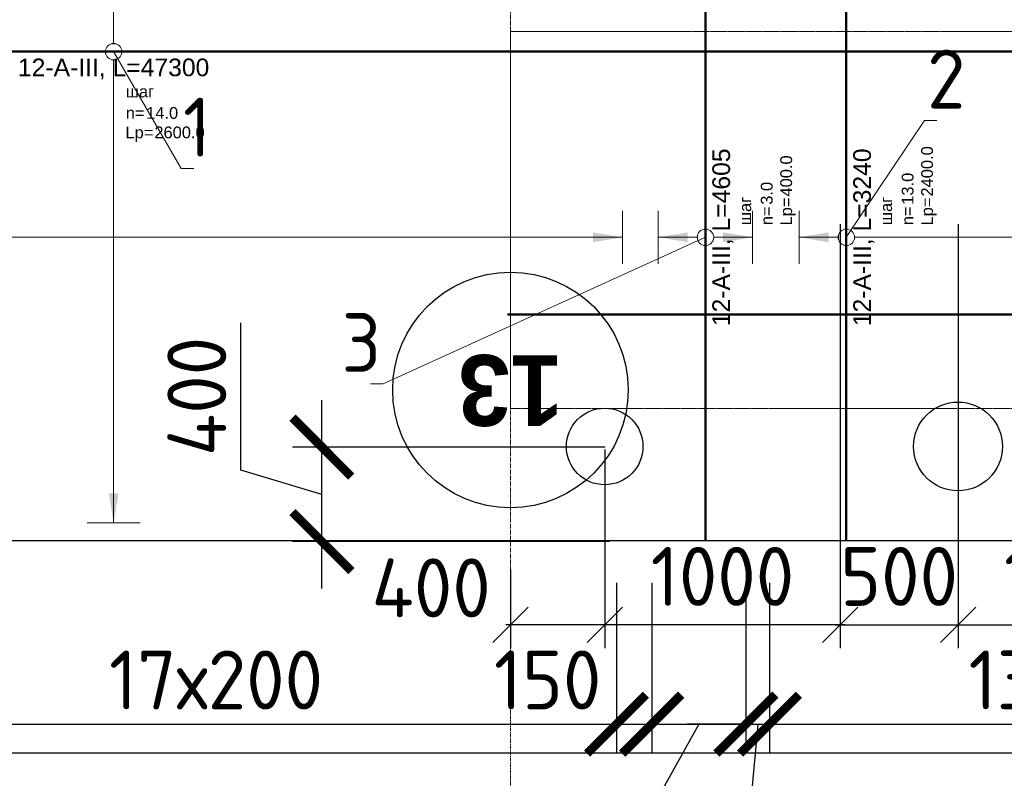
# Model space of a CAD drawing. Header units: millimetres. Extents: x 376598 to 1249954, y -318491 to -22134.
# Tile 226 of 256: x 610661 to 614842, y -32748 to -29528. Entities that reach past the tile are written whole.
import ezdxf
from ezdxf import colors
from ezdxf.entities.mleader import LeaderData, LeaderLine
from ezdxf.enums import TextEntityAlignment as Align
from ezdxf.math import Vec2, Vec3

# ---------------------------------------------------------------- set-up
doc = ezdxf.new("R2010")
doc.units = ezdxf.units.MM
doc.set_wipeout_variables(frame=1)
for name, pattern in [('______5', [1100, 800, -100, 100, -100]), ('ACAD_ISO02W100', [15, 12, -3]), ('осевая', [50.8, 31.75, -6.35, 6.35, -6.35])]:
    doc.linetypes.add(name, pattern=pattern)
for name, color, linetype, lineweight in [('Standard', 7, 'Continuous', 25), ('АрмСтер', 2, 'Continuous', 50), ('ВК_задание стр текст', 1, 'Continuous', 5), ('Оси', 40, '______5', 18), ('подоснова', 151, 'Continuous', 5), ('РАЗМЕРЫ', 1, 'Continuous', 9)]:
    doc.layers.add(name, color=color, linetype=linetype, lineweight=lineweight)
doc.layers.add('АрмСтер_атрибуты', color=2, linetype='Continuous', lineweight=0, plot=False)
doc.layers.add('пунктир', color=4, linetype='ACAD_ISO02W100')
doc.styles.add('Century Gothic', font='GOTHIC.TTF')
doc.styles.add('GOST-2.304_Type-B', font='GOST_Common.ttf')
doc.styles.get("Standard").update_dxf_attribs({"font": 'arial.ttf'})
doc.styles.add('Аннотативный', font='arial.ttf')
doc.dimstyles.new('М100', dxfattribs={"dimtxt": 250, "dimasz": 150, "dimexe": 100, "dimexo": 10, "dimgap": 80, "dimtad": 1, "dimdec": 0, "dimtxsty": 'GOST-2.304_Type-B', "dimblk": 'OBLIQUE', "dimcen": 2.5, "dimdle": 20, "dimclrd": 256, "dimclre": 256, "dimclrt": 256, "dimadec": 0, "dimazin": 0, "dimtfac": 1, "dimtdec": 0, "dimtmove": 0, "dimatfit": 3, "dimfxl": 150, "dimarcsym": 0})
doc.dimstyles.new('СПДС', dxfattribs={"dimscale": 100, "dimtxt": 2.5, "dimasz": 2.5, "dimexe": 1.25, "dimexo": 0, "dimtad": 1, "dimdec": 0, "dimtxsty": 'GOST-2.304_Type-B', "dimblk": 'ARCHTICK', "dimcen": 2.5, "dimdle": 2, "dimadec": 0, "dimazin": 2, "dimtfac": 0.75, "dimtdec": 0, "dimtmove": 1, "dimatfit": 3, "dimfxl": 1, "dimtolj": 1, "dimarcsym": 1})

# ---------------------------------------------------------------- blocks, each defined once
blk = doc.blocks.new('*U772')
at = {"layer": 'РАЗМЕРЫ'}
for p, q in [((112.5, 200), (-112.5, 200)), ((112.5, -200), (-112.5, -200))]:
    blk.add_line(p, q, dxfattribs=at)
at = {"layer": 'РАЗМЕРЫ', "ltscale": 15}
blk.add_line((0, -200), (0, 200), dxfattribs=at)
at = {"layer": 'РАЗМЕРЫ'}
for points in [[(0, 200), (20.9, 74.8), (-20.9, 74.8)], [(0, -200), (20.9, -74.8), (-20.9, -74.8)]]:
    blk.add_solid(points, dxfattribs=at)
at = {"layer": 'АрмСтер_атрибуты', "color": 215, "ltscale": 15, "style": 'Аннотативный'}
for s, p in [('шаг', (51.4, -194.2)), ('n=', (51.4, -285.1)), ('Lр=', (50.2, -367.8))]:
    blk.add_text(s, height=50, dxfattribs=at).set_placement(p)
at = {"layer": 'АрмСтер_атрибуты', "style": 'Аннотативный', "flags": 8}
blk.add_attdef('ПОЗ', (110, 29.6), '', height=75, dxfattribs=at)
at = {"layer": 'АрмСтер_атрибуты', "color": 215, "style": 'Аннотативный'}
for tag, p, flags in [('ШАГ', (190.9, -194.2), 10), ('КОЛ', (138, -285.1), 8), ('ШИРИНА', (172.9, -367.8), 8)]:
    blk.add_attdef(tag, p, '', height=50, dxfattribs=dict(at, flags=flags))
at = {"layer": 'АрмСтер_атрибуты', "flags": 9}
for tag, p in [('МАССА', (-2096, -410.5)), ('ОБОЗНАЧЕНИЕ', (-2096, -524.4))]:
    blk.add_attdef(tag, p, '', height=75, dxfattribs=at)
at = {"linetype": 'Continuous', "lineweight": 0}
blk.add_wipeout([(35, 0), (28.3, 20.6), (10.8, 33.3), (-10.8, 33.3), (-28.3, 20.6), (-35, 0), (-28.3, -20.6), (-10.8, -33.3), (10.8, -33.3), (28.3, -20.6)], dxfattribs=at)
at = {"color": 0, "linetype": 'ByBlock', "lineweight": -2, "ltscale": 100}
blk.add_line((-1290, 0), (3315, 0), dxfattribs=at)
at = {"layer": 'РАЗМЕРЫ'}
blk.add_circle((0, 0), 35, dxfattribs=at)
at = {"layer": 'АрмСтер_атрибуты', "style": 'Аннотативный', "flags": 8}
blk.add_attdef('НАИМЕНОВАНИЕ', text='', height=75, dxfattribs=at).set_placement((0, -29.3), align=Align.TOP_CENTER)
blk = doc.blocks.new('*U104')
at = {"layer": 'РАЗМЕРЫ', "ltscale": 15}
blk.add_line((0, -3200), (0, 200), dxfattribs=at)
at = {"layer": 'РАЗМЕРЫ'}
blk.add_line((112.5, -3200), (-112.5, -3200), dxfattribs=at)
blk.add_solid([(0, -3200), (20.9, -3074.8), (-20.9, -3074.8)], dxfattribs=at)
at = {"layer": 'АрмСтер_атрибуты', "style": 'Аннотативный', "flags": 8}
blk.add_attdef('ПОЗ', (110, 29.6), '', height=75, dxfattribs=at)
blk.add_attdef('НАИМЕНОВАНИЕ', text='', height=75, dxfattribs=at).set_placement((0, -29.3), align=Align.TOP_CENTER)
at = {"layer": 'АрмСтер_атрибуты', "color": 215, "style": 'Аннотативный'}
for tag, p, flags in [('ШАГ', (190.9, -194.2), 10), ('КОЛ', (138, -285.1), 8), ('ШИРИНА', (172.9, -367.8), 8)]:
    blk.add_attdef(tag, p, '', height=50, dxfattribs=dict(at, flags=flags))
at = {"layer": 'АрмСтер_атрибуты', "flags": 9}
for tag, p in [('МАССА', (-2096, -410.5)), ('ОБОЗНАЧЕНИЕ', (-2096, -524.4))]:
    blk.add_attdef(tag, p, '', height=75, dxfattribs=at)
blk = doc.blocks.new('*U105')
at = {"layer": 'РАЗМЕРЫ'}
blk.add_line((112.5, 200), (-112.5, 200), dxfattribs=at)
at = {"layer": 'РАЗМЕРЫ', "ltscale": 15}
blk.add_line((0, -2200), (0, 200), dxfattribs=at)
at = {"layer": 'РАЗМЕРЫ'}
blk.add_solid([(0, 200), (20.9, 74.8), (-20.9, 74.8)], dxfattribs=at)
at = {"layer": 'АрмСтер_атрибуты', "color": 215, "ltscale": 15, "style": 'Аннотативный'}
for s, p in [('шаг', (51.4, -194.2)), ('n=', (51.4, -285.1)), ('Lр=', (50.2, -367.8))]:
    blk.add_text(s, height=50, dxfattribs=at).set_placement(p)
at = {"layer": 'АрмСтер_атрибуты', "style": 'Аннотативный', "flags": 8}
blk.add_attdef('ПОЗ', (110, 29.6), '', height=75, dxfattribs=at)
at = {"layer": 'АрмСтер_атрибуты', "color": 215, "style": 'Аннотативный'}
for tag, p, flags in [('ШАГ', (190.9, -194.2), 10), ('КОЛ', (138, -285.1), 8), ('ШИРИНА', (172.9, -367.8), 8)]:
    blk.add_attdef(tag, p, '', height=50, dxfattribs=dict(at, flags=flags))
at = {"layer": 'АрмСтер_атрибуты', "flags": 9}
for tag, p in [('МАССА', (-2096, -410.5)), ('ОБОЗНАЧЕНИЕ', (-2096, -524.4))]:
    blk.add_attdef(tag, p, '', height=75, dxfattribs=at)
at = {"linetype": 'Continuous', "lineweight": 0}
blk.add_wipeout([(35, 0), (28.3, 20.6), (10.8, 33.3), (-10.8, 33.3), (-28.3, 20.6), (-35, 0), (-28.3, -20.6), (-10.8, -33.3), (10.8, -33.3), (28.3, -20.6)], dxfattribs=at)
at = {"color": 0, "linetype": 'ByBlock', "lineweight": -2, "ltscale": 100}
blk.add_line((-1290, 0), (1950, 0), dxfattribs=at)
at = {"layer": 'РАЗМЕРЫ'}
blk.add_circle((0, 0), 35, dxfattribs=at)
at = {"layer": 'АрмСтер_атрибуты', "style": 'Аннотативный', "flags": 8}
blk.add_attdef('НАИМЕНОВАНИЕ', text='', height=75, dxfattribs=at).set_placement((0, -29.3), align=Align.TOP_CENTER)
blk = doc.blocks.new('*U151')
at = {"layer": 'РАЗМЕРЫ', "ltscale": 15}
blk.add_line((0, -2000), (0, 600), dxfattribs=at)
at = {"layer": 'РАЗМЕРЫ'}
blk.add_line((112.5, -2000), (-112.5, -2000), dxfattribs=at)
blk.add_solid([(0, -2000), (20.9, -1874.8), (-20.9, -1874.8)], dxfattribs=at)
at = {"layer": 'АрмСтер_атрибуты', "color": 215, "ltscale": 15, "style": 'Аннотативный'}
for s, p in [('шаг', (51.4, -194.2)), ('n=', (51.4, -285.1)), ('Lр=', (50.2, -367.8))]:
    blk.add_text(s, height=50, dxfattribs=at).set_placement(p)
at = {"layer": 'АрмСтер_атрибуты', "flags": 9}
for tag, p in [('МАССА', (5724, 4389.5)), ('ОБОЗНАЧЕНИЕ', (5724, 4275.6))]:
    blk.add_attdef(tag, p, '', height=75, dxfattribs=at)
at = {"layer": 'АрмСтер_атрибуты', "style": 'Аннотативный', "flags": 8}
blk.add_attdef('ПОЗ', (110, 29.6), '', height=75, dxfattribs=at)
at = {"layer": 'АрмСтер_атрибуты', "color": 215, "style": 'Аннотативный'}
for tag, p, flags in [('ШАГ', (190.9, -194.2), 10), ('КОЛ', (138, -285.1), 8), ('ШИРИНА', (172.9, -367.8), 8)]:
    blk.add_attdef(tag, p, '', height=50, dxfattribs=dict(at, flags=flags))
at = {"linetype": 'Continuous', "lineweight": 0}
blk.add_wipeout([(35, 0), (28.3, 20.6), (10.8, 33.3), (-10.8, 33.3), (-28.3, 20.6), (-35, 0), (-28.3, -20.6), (-10.8, -33.3), (10.8, -33.3), (28.3, -20.6)], dxfattribs=at)
at = {"color": 0, "linetype": 'ByBlock', "lineweight": -2, "ltscale": 100}
blk.add_line((-4765, 0), (42535, 0), dxfattribs=at)
at = {"layer": 'РАЗМЕРЫ'}
blk.add_circle((0, 0), 35, dxfattribs=at)
at = {"layer": 'АрмСтер_атрибуты', "style": 'Аннотативный', "flags": 8}
blk.add_attdef('НАИМЕНОВАНИЕ', text='', height=75, dxfattribs=at).set_placement((0, -29.3), align=Align.TOP_CENTER)
blk = doc.blocks.new('_None')
blk = doc.blocks.new('*U769')
at = {"color": 0, "linetype": 'ByBlock', "lineweight": -2, "ltscale": 100}
blk.add_line((-7419.2, 0), (6395.8, 0), dxfattribs=at)
at = {"layer": 'АрмСтер_атрибуты', "flags": 9}
for tag, p in [('МАССА', (10369.8, 5389.5)), ('ОБОЗНАЧЕНИЕ', (10369.8, 5275.6))]:
    blk.add_attdef(tag, p, '', height=75, dxfattribs=at)
at = {"layer": 'АрмСтер_атрибуты', "style": 'Аннотативный', "flags": 8}
blk.add_attdef('ПОЗ', (110, 29.6), '', height=75, dxfattribs=at)
blk.add_attdef('НАИМЕНОВАНИЕ', text='', height=75, dxfattribs=at).set_placement((0, -29.3), align=Align.TOP_CENTER)
at = {"layer": 'АрмСтер_атрибуты', "color": 215, "style": 'Аннотативный'}
for tag, p, flags in [('ШАГ', (190.9, -194.2), 10), ('КОЛ', (138, -285.1), 8), ('ШИРИНА', (172.9, -367.8), 8)]:
    blk.add_attdef(tag, p, '', height=50, dxfattribs=dict(at, flags=flags))
blk = doc.blocks.new('_Oblique')
at = {"layer": 'пунктир', "color": 0, "lineweight": -2}
blk.add_line((-0.5, -0.5), (0.5, 0.5), dxfattribs=at)
blk = doc.blocks.new('*D2227')
at = {"layer": 'DEFPOINTS', "color": 0, "lineweight": 0, "ltscale": 100, "transparency": 16777216}
for p in [(614145.2, -30386.2), (614645.2, -30386.2), (614645.2, -32095.9)]:
    blk.add_point(p, dxfattribs=at)
at = {"layer": 'ВК_задание стр текст', "lineweight": -2, "ltscale": 100, "transparency": 16777216}
for p, q in [((614145.2, -30396.2), (614145.2, -32195.9)), ((614645.2, -30396.2), (614645.2, -32195.9)), ((614125.2, -32095.9), (614665.2, -32095.9))]:
    blk.add_line(p, q, dxfattribs=at)
at = {"layer": 'ВК_задание стр текст', "lineweight": -2, "ltscale": 100, "transparency": 16777216, "xscale": 150, "yscale": 150, "zscale": 150, "rotation": 180}
blk.add_blockref('_Oblique', (614145.2, -32095.9), dxfattribs=at)
at = {"layer": 'ВК_задание стр текст', "lineweight": -2, "ltscale": 100, "transparency": 16777216, "xscale": 150, "yscale": 150, "zscale": 150}
blk.add_blockref('_Oblique', (614645.2, -32095.9), dxfattribs=at)
at = {"layer": 'ВК_задание стр текст', "ltscale": 100, "transparency": 16777216, "insert": (614395.2, -31890.9), "char_height": 250, "attachment_point": 5, "style": 'GOST-2.304_Type-B'}
blk.add_mtext('500', dxfattribs=at)
blk = doc.blocks.new('*D2228')
at = {"layer": 'DEFPOINTS', "color": 0, "lineweight": 0, "ltscale": 100, "transparency": 16777216}
for p in [(615645.2, -31339.6), (614645.2, -31371.9), (615645.2, -32095.9)]:
    blk.add_point(p, dxfattribs=at)
at = {"layer": 'ВК_задание стр текст', "lineweight": -2, "ltscale": 100, "transparency": 16777216}
for p, q in [((615645.2, -31349.6), (615645.2, -32195.9)), ((614645.2, -31381.9), (614645.2, -32195.9)), ((614625.2, -32095.9), (615665.2, -32095.9))]:
    blk.add_line(p, q, dxfattribs=at)
at = {"layer": 'ВК_задание стр текст', "lineweight": -2, "ltscale": 100, "transparency": 16777216, "xscale": 150, "yscale": 150, "zscale": 150, "rotation": 180}
blk.add_blockref('_Oblique', (614645.2, -32095.9), dxfattribs=at)
at = {"layer": 'ВК_задание стр текст', "lineweight": -2, "ltscale": 100, "transparency": 16777216, "xscale": 150, "yscale": 150, "zscale": 150}
blk.add_blockref('_Oblique', (615645.2, -32095.9), dxfattribs=at)
at = {"layer": 'ВК_задание стр текст', "ltscale": 100, "transparency": 16777216, "insert": (615145.2, -31890.9), "char_height": 250, "attachment_point": 5, "style": 'GOST-2.304_Type-B'}
blk.add_mtext('1000', dxfattribs=at)
blk = doc.blocks.new('_ArchTick')
at = {"color": 0, "linetype": 'ByBlock', "const_width": 0.15}
blk.add_lwpolyline([(-0.5, -0.5), (0.5, 0.5)], dxfattribs=at)
blk = doc.blocks.new('*D2223')
at = {"layer": 'DEFPOINTS', "color": 0, "lineweight": 0, "transparency": 16777216}
for p in [(611944.6, -31342.5), (613145.2, -31342.5), (613165.2, -31742.9)]:
    blk.add_point(p, dxfattribs=at)
at = {"layer": 'РАЗМЕРЫ', "color": 0, "lineweight": -2, "transparency": 16777216}
for p, q in [((611600.9, -31439.6), (611600.9, -30814.6)), ((611944.6, -31942.9), (611944.6, -31142.5)), ((613145.2, -31342.5), (611819.6, -31342.5)), ((611944.6, -31542.7), (611600.9, -31439.6)), ((613165.2, -31742.9), (611819.6, -31742.9))]:
    blk.add_line(p, q, dxfattribs=at)
at = {"layer": 'РАЗМЕРЫ', "color": 0, "lineweight": -2, "transparency": 16777216, "xscale": 250, "yscale": 250, "zscale": 250}
for p, rotation in [((611944.6, -31342.5), 90), ((611944.6, -31742.9), 270)]:
    blk.add_blockref('_ArchTick', p, dxfattribs=dict(at, rotation=rotation))
at = {"layer": 'РАЗМЕРЫ', "color": 0, "lineweight": 0, "transparency": 16777216, "insert": (611413.4, -31127.1), "char_height": 250, "attachment_point": 5, "rotation": 90, "style": 'GOST-2.304_Type-B'}
blk.add_mtext('\\A1;400', dxfattribs=at)
blk = doc.blocks.new('*D2224')
at = {"layer": 'DEFPOINTS', "color": 0, "lineweight": 0, "transparency": 16777216}
for p in [(614145.2, -30386.2), (613145.2, -31342.5), (613145.2, -32095.9)]:
    blk.add_point(p, dxfattribs=at)
at = {"layer": 'ВК_задание стр текст', "lineweight": -2, "transparency": 16777216}
for p, q in [((614145.2, -30396.2), (614145.2, -32195.9)), ((613145.2, -31352.5), (613145.2, -32195.9)), ((614165.2, -32095.9), (613125.2, -32095.9))]:
    blk.add_line(p, q, dxfattribs=at)
at = {"layer": 'ВК_задание стр текст', "lineweight": -2, "transparency": 16777216, "xscale": 150, "yscale": 150, "zscale": 150, "rotation": 180}
blk.add_blockref('_Oblique', (613145.2, -32095.9), dxfattribs=at)
at = {"layer": 'ВК_задание стр текст', "lineweight": -2, "transparency": 16777216, "xscale": 150, "yscale": 150, "zscale": 150}
blk.add_blockref('_Oblique', (614145.2, -32095.9), dxfattribs=at)
at = {"layer": 'ВК_задание стр текст', "transparency": 16777216, "insert": (613645.2, -31890.9), "char_height": 250, "attachment_point": 5, "style": 'GOST-2.304_Type-B'}
blk.add_mtext('1000', dxfattribs=at)
blk = doc.blocks.new('*D2578')
at = {"layer": 'DEFPOINTS', "color": 0, "lineweight": 0, "transparency": 16777216}
for p in [(613145.2, -31342.5), (612744.8, -31852.2), (612744.8, -32095.9)]:
    blk.add_point(p, dxfattribs=at)
at = {"layer": 'ВК_задание стр текст', "lineweight": -2, "transparency": 16777216}
for p, q in [((613145.2, -31352.5), (613145.2, -32195.9)), ((612744.8, -31862.2), (612744.8, -32195.9)), ((613165.2, -32095.9), (612724.8, -32095.9))]:
    blk.add_line(p, q, dxfattribs=at)
at = {"layer": 'ВК_задание стр текст', "lineweight": -2, "transparency": 16777216, "xscale": 150, "yscale": 150, "zscale": 150, "rotation": 180}
blk.add_blockref('_Oblique', (612744.8, -32095.9), dxfattribs=at)
at = {"layer": 'ВК_задание стр текст', "lineweight": -2, "transparency": 16777216, "xscale": 150, "yscale": 150, "zscale": 150}
blk.add_blockref('_Oblique', (613145.2, -32095.9), dxfattribs=at)
at = {"layer": 'ВК_задание стр текст', "transparency": 16777216, "insert": (612408.6, -31939.6), "char_height": 250, "attachment_point": 5, "style": 'GOST-2.304_Type-B'}
blk.add_mtext('400', dxfattribs=at)
blk = doc.blocks.new('*D2389')
at = {"layer": 'DEFPOINTS', "color": 0, "lineweight": 0, "transparency": 16777216}
for p in [(613344.7, -31918.1), (613744.7, -31918.1), (613744.7, -32517.9)]:
    blk.add_point(p, dxfattribs=at)
at = {"layer": 'РАЗМЕРЫ', "color": 0, "lineweight": -2, "transparency": 16777216}
for p, q in [((613344.7, -31918.1), (613344.7, -32642.9)), ((613744.7, -31918.1), (613744.7, -32642.9)), ((613544.7, -32517.9), (613075.4, -33359.4)), ((613144.7, -32517.9), (613944.7, -32517.9)), ((613075.4, -33359.4), (612125.4, -33359.4))]:
    blk.add_line(p, q, dxfattribs=at)
at = {"layer": 'РАЗМЕРЫ', "color": 0, "lineweight": -2, "transparency": 16777216, "xscale": 250, "yscale": 250, "zscale": 250, "rotation": 180}
blk.add_blockref('_ArchTick', (613344.7, -32517.9), dxfattribs=at)
at = {"layer": 'РАЗМЕРЫ', "color": 0, "lineweight": -2, "transparency": 16777216, "xscale": 250, "yscale": 250, "zscale": 250}
blk.add_blockref('_ArchTick', (613744.7, -32517.9), dxfattribs=at)
at = {"layer": 'РАЗМЕРЫ', "color": 0, "lineweight": 0, "transparency": 16777216, "insert": (612600.4, -33171.9), "char_height": 250, "attachment_point": 5, "style": 'GOST-2.304_Type-B'}
blk.add_mtext('\\A1;2х200', dxfattribs=at)
blk = doc.blocks.new('*D2390')
at = {"layer": 'DEFPOINTS', "color": 0, "lineweight": 0, "transparency": 16777216}
for p in [(613744.7, -31918.1), (613844.7, -31918.1), (613844.7, -32517.9)]:
    blk.add_point(p, dxfattribs=at)
at = {"layer": 'РАЗМЕРЫ', "color": 0, "lineweight": -2, "transparency": 16777216}
for p, q in [((613744.7, -31918.1), (613744.7, -32642.9)), ((613844.7, -31918.1), (613844.7, -32642.9)), ((613744.7, -32517.9), (613494.7, -32517.9)), ((613794.7, -32517.9), (613716.6, -33383.9)), ((613744.7, -32517.9), (613844.7, -32517.9)), ((613744.7, -32517.9), (613844.7, -32517.9)), ((613844.7, -32517.9), (614094.7, -32517.9)), ((613716.6, -33383.9), (613166.6, -33383.9))]:
    blk.add_line(p, q, dxfattribs=at)
at = {"layer": 'РАЗМЕРЫ', "color": 0, "lineweight": -2, "transparency": 16777216, "xscale": 250, "yscale": 250, "zscale": 250}
blk.add_blockref('_ArchTick', (613744.7, -32517.9), dxfattribs=at)
at = {"layer": 'РАЗМЕРЫ', "color": 0, "lineweight": -2, "transparency": 16777216, "xscale": 250, "yscale": 250, "zscale": 250, "rotation": 180}
blk.add_blockref('_ArchTick', (613844.7, -32517.9), dxfattribs=at)
at = {"layer": 'РАЗМЕРЫ', "color": 0, "lineweight": 0, "transparency": 16777216, "insert": (613441.6, -33196.4), "char_height": 250, "attachment_point": 5, "style": 'GOST-2.304_Type-B'}
blk.add_mtext('\\A1;100', dxfattribs=at)
blk = doc.blocks.new('*D2392')
at = {"layer": 'DEFPOINTS', "color": 0, "lineweight": 0, "transparency": 16777216}
for p in [(609795.2, -31917.8, -720), (613195.2, -31917.8, -720), (613195.2, -32517.9)]:
    blk.add_point(p, dxfattribs=at)
at = {"layer": 'РАЗМЕРЫ', "color": 0, "lineweight": -2, "transparency": 16777216}
for p, q in [((609795.2, -31917.8), (609795.2, -32642.9)), ((613195.2, -31917.8), (613195.2, -32642.9)), ((609595.2, -32517.9), (613395.2, -32517.9))]:
    blk.add_line(p, q, dxfattribs=at)
at = {"layer": 'РАЗМЕРЫ', "color": 0, "lineweight": -2, "transparency": 16777216, "xscale": 250, "yscale": 250, "zscale": 250, "rotation": 180}
blk.add_blockref('_ArchTick', (609795.2, -32517.9), dxfattribs=at)
at = {"layer": 'РАЗМЕРЫ', "color": 0, "lineweight": -2, "transparency": 16777216, "xscale": 250, "yscale": 250, "zscale": 250}
blk.add_blockref('_ArchTick', (613195.2, -32517.9), dxfattribs=at)
at = {"layer": 'РАЗМЕРЫ', "color": 0, "lineweight": 0, "transparency": 16777216, "insert": (611495.2, -32330.4), "char_height": 250, "attachment_point": 5, "style": 'GOST-2.304_Type-B'}
blk.add_mtext('\\A1;17х200', dxfattribs=at)
blk = doc.blocks.new('*D2393')
at = {"layer": 'DEFPOINTS', "color": 0, "lineweight": 0, "transparency": 16777216}
for p in [(613195.2, -31917.8, -720), (613344.7, -32113.2), (613344.7, -32517.9)]:
    blk.add_point(p, dxfattribs=at)
at = {"layer": 'РАЗМЕРЫ', "color": 0, "lineweight": -2, "transparency": 16777216}
for p, q in [((613195.2, -31917.8), (613195.2, -32642.9)), ((613344.7, -32113.2), (613344.7, -32642.9)), ((612995.2, -32517.9), (613544.7, -32517.9))]:
    blk.add_line(p, q, dxfattribs=at)
at = {"layer": 'РАЗМЕРЫ', "color": 0, "lineweight": -2, "transparency": 16777216, "xscale": 250, "yscale": 250, "zscale": 250, "rotation": 180}
blk.add_blockref('_ArchTick', (613195.2, -32517.9), dxfattribs=at)
at = {"layer": 'РАЗМЕРЫ', "color": 0, "lineweight": -2, "transparency": 16777216, "xscale": 250, "yscale": 250, "zscale": 250}
blk.add_blockref('_ArchTick', (613344.7, -32517.9), dxfattribs=at)
at = {"layer": 'РАЗМЕРЫ', "color": 0, "lineweight": 0, "transparency": 16777216, "insert": (612902.9, -32330.4), "char_height": 250, "attachment_point": 5, "style": 'GOST-2.304_Type-B'}
blk.add_mtext('\\A1;150', dxfattribs=at)
blk = doc.blocks.new('*D2394')
at = {"layer": 'DEFPOINTS', "color": 0, "lineweight": 0, "transparency": 16777216}
for p in [(613844.7, -31918.1), (616445.2, -31921.9, -720), (616445.2, -32517.9)]:
    blk.add_point(p, dxfattribs=at)
at = {"layer": 'РАЗМЕРЫ', "color": 0, "lineweight": -2, "transparency": 16777216}
for p, q in [((613844.7, -31918.1), (613844.7, -32642.9)), ((616445.2, -31921.9), (616445.2, -32642.9)), ((613644.7, -32517.9), (616645.2, -32517.9))]:
    blk.add_line(p, q, dxfattribs=at)
at = {"layer": 'РАЗМЕРЫ', "color": 0, "lineweight": -2, "transparency": 16777216, "xscale": 250, "yscale": 250, "zscale": 250, "rotation": 180}
blk.add_blockref('_ArchTick', (613844.7, -32517.9), dxfattribs=at)
at = {"layer": 'РАЗМЕРЫ', "color": 0, "lineweight": -2, "transparency": 16777216, "xscale": 250, "yscale": 250, "zscale": 250}
blk.add_blockref('_ArchTick', (616445.2, -32517.9), dxfattribs=at)
at = {"layer": 'РАЗМЕРЫ', "color": 0, "lineweight": 0, "transparency": 16777216, "insert": (615144.9, -32330.4), "char_height": 250, "attachment_point": 5, "style": 'GOST-2.304_Type-B'}
blk.add_mtext('\\A1;13х200', dxfattribs=at)
blk = doc.blocks.new('NSY101')
at = {"color": 0, "linetype": 'ByBlock', "lineweight": -2}
blk.add_circle((0, 0), 50, dxfattribs=at)
blk = doc.blocks.new('попрап')
at = {"layer": 'Оси', "color": 16, "linetype": 'Continuous', "lineweight": 25, "transparency": 33554687, "xscale": 9.999999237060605, "yscale": 9.999999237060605, "zscale": 9.999999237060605}
blk.add_blockref('NSY101', (464442.4, 69637.3, -4157.4), dxfattribs=at)
at = {"layer": 'Оси', "color": 16, "linetype": 'Continuous', "lineweight": 25, "transparency": 33554687, "insert": (464442.4, 69637.3, -4157.4), "char_height": 300, "width": 620, "attachment_point": 5, "style": 'Century Gothic'}
blk.add_mtext('\\A1;{\\fCentury Gothic|i0|b1;\\H300.000000;\\W1.000000;\\C16;13}\\P', dxfattribs=at)

msp = doc.modelspace()

# ---------------------------------------------------------------- linework, layer by layer
at = {"layer": 'Standard', "color": 7, "linetype": 'Continuous', "lineweight": 25, "transparency": 33554687}
for p, q in [((653669.7, -31739.5), (605994.8, -31739.5)), ((605994.8, -32639.5), (653669.7, -32639.5))]:
    msp.add_line(p, q, dxfattribs=at)
at = {"layer": 'Оси', "color": 16, "linetype": 'осевая', "lineweight": 0, "ltscale": 0.5, "transparency": 33554687}
msp.add_line((612744.8, -27477.9), (612744.8, -34061.4), dxfattribs=at)

# ---------------------------------------------------------------- dimensions: what is measured, and where the dimension line sits
at = {"layer": 'РАЗМЕРЫ', "color": 1, "lineweight": 0}
for base, p1, p2, text, picture, middle in [((613195.2, -32517.9), (609795.2, -31917.8, -720), (613195.2, -31917.8, -720), '17х200', '*D2392', (611495.2, -32330.4)), ((616445.2, -32517.9), (613844.7, -31918.1), (616445.2, -31921.9, -720), '13х200', '*D2394', (615144.9, -32330.4))]:
    dim = msp.add_linear_dim(base=base, p1=p1, p2=p2, angle=180, text=text, dimstyle='СПДС', dxfattribs=at)
    dim.commit()
    dim.dimension.update_dxf_attribs({"geometry": picture, "text_midpoint": middle})
dim = msp.add_linear_dim(base=(613744.7, -32517.9), p1=(613344.7, -31918.1), p2=(613744.7, -31918.1), angle=180, text='2х200', dimstyle='СПДС', dxfattribs=at)
dim.commit()
dim.dimension.update_dxf_attribs({"geometry": '*D2389', "text_midpoint": (613012.9, -33359.4), "dimtype": 160})
for base, p1, p2, picture, middle in [((613344.7267, -32517.8653), (613195.1701, -31917.8458, -720), (613344.7267, -32113.1525), '*D2393', (612902.8582, -32517.8653)), ((613844.7, -32517.9), (613744.7, -31918.1), (613844.7, -31918.1), '*D2390', (613654.1, -33383.9))]:
    dim = msp.add_linear_dim(base=base, p1=p1, p2=p2, angle=180, dimstyle='СПДС', dxfattribs=at)
    dim.commit()
    dim.dimension.update_dxf_attribs({"geometry": picture, "text_midpoint": middle, "dimtype": 160})

# ---------------------------------------------------------------- next in the draw order: block references
at = {"layer": 'АрмСтер', "ltscale": 15}
ref = msp.add_blockref('*U772', (613572.8, -30451.9), dxfattribs=dict(at, rotation=90))
ref.add_attrib('НАИМЕНОВАНИЕ', '12-A-III, L=4605', dxfattribs={"layer": 'АрмСтер_атрибуты', "height": 75, "rotation": 90, "style": 'Аннотативный', "flags": 8}).set_placement((613602.2, -30451.9), align=Align.TOP_CENTER)
ref.add_attrib('КОЛ', '3.0', (613858, -30313.8), dxfattribs={"layer": 'АрмСтер_атрибуты', "color": 215, "height": 50, "rotation": 90, "style": 'Аннотативный', "flags": 8})
ref.add_attrib('ШИРИНА', '400.0', (613940.6, -30279), dxfattribs={"layer": 'АрмСтер_атрибуты', "color": 215, "height": 50, "rotation": 90, "style": 'Аннотативный', "flags": 8})
at = {"layer": 'АрмСтер', "ltscale": 15, "rotation": 90}
msp.add_blockref('*U104', (610021, -30451.9), dxfattribs=at)

# ---------------------------------------------------------------- next in the draw order: block references
at = {"layer": 'АрмСтер', "ltscale": 15}
ref = msp.add_blockref('*U105', (614171, -30451.9), dxfattribs=dict(at, rotation=90))
ref.add_attrib('НАИМЕНОВАНИЕ', '12-A-III, L=3240', dxfattribs={"layer": 'АрмСтер_атрибуты', "height": 75, "rotation": 90, "style": 'Аннотативный', "flags": 8}).set_placement((614200.4, -30451.9), align=Align.TOP_CENTER)
ref.add_attrib('КОЛ', '13.0', (614456.2, -30313.8), dxfattribs={"layer": 'АрмСтер_атрибуты', "color": 215, "height": 50, "rotation": 90, "style": 'Аннотативный', "flags": 8})
ref.add_attrib('ШИРИНА', '2400.0', (614538.8, -30279), dxfattribs={"layer": 'АрмСтер_атрибуты', "color": 215, "height": 50, "rotation": 90, "style": 'Аннотативный', "flags": 8})

# ---------------------------------------------------------------- next in the draw order: block references
ref = msp.add_blockref('*U151', (611060.3, -29664, -720), dxfattribs=at)
ref.add_attrib('НАИМЕНОВАНИЕ', '12-A-III, L=47300', dxfattribs={"layer": 'АрмСтер_атрибуты', "height": 75, "style": 'Аннотативный', "flags": 8}).set_placement((611060.3, -29693.3, -720), align=Align.TOP_CENTER)
ref.add_attrib('КОЛ', '14.0', (611198.4, -29949.1, -720), dxfattribs={"layer": 'АрмСтер_атрибуты', "color": 215, "height": 50, "style": 'Аннотативный', "flags": 8})
ref.add_attrib('ШИРИНА', '2600.0', (611233.2, -30031.8, -720), dxfattribs={"layer": 'АрмСтер_атрибуты', "color": 215, "height": 50, "style": 'Аннотативный', "flags": 8})

# ---------------------------------------------------------------- next in the draw order: linework, layer by layer
at = {"layer": 'РАЗМЕРЫ', "color": 4, "lineweight": 0}
msp.add_line((613145.2, -31339.5), (613145.2, -31342.5), dxfattribs=at)

# ---------------------------------------------------------------- next in the draw order: block references
at = {"layer": 'АрмСтер', "ltscale": 15}
msp.add_blockref('*U769', (620151.4, -30779.1, -720), dxfattribs=at)

# ---------------------------------------------------------------- next in the draw order: dimensions: what is measured, and where the dimension line sits
at = {"layer": 'ВК_задание стр текст', "color": 4}
dim = msp.add_linear_dim(base=(612744.8, -32095.9), p1=(613145.2, -31342.5), p2=(612744.8, -31852.2), angle=180, dimstyle='М100', override={"dimtmove": 1}, dxfattribs=at)
dim.commit()
dim.dimension.update_dxf_attribs({"geometry": '*D2578', "text_midpoint": (612408.6, -32144.6), "dimtype": 160})
at = {"layer": 'ВК_задание стр текст', "color": 5, "ltscale": 100}
dim = msp.add_linear_dim(base=(615645.2, -32095.9), p1=(614645.2, -31371.9), p2=(615645.2, -31339.6), angle=180, dimstyle='М100', dxfattribs=at)
dim.commit()
dim.dimension.update_dxf_attribs({"geometry": '*D2228', "text_midpoint": (615145.2, -31890.9)})

# ---------------------------------------------------------------- next in the draw order: leaders
at = {"layer": 'подоснова'}
ml = msp.add_multileader_mtext('Standard', dxfattribs=at)
ml.set_content('1', color=256, style='GOST-2.304_Type-B')
ml.set_leader_properties(color=256, linetype='ByLayer', lineweight=15)
ml.set_arrow_properties(name='NONE')
ml.build(insert=Vec2(0, 0))
ml.multileader.update_dxf_attribs({"text_left_attachment_type": 6, "text_right_attachment_type": 6, "dogleg_length": 10, "arrow_head_size": 18})
ctx = ml.context
ctx.base_point, ctx.char_height, ctx.arrow_head_size, ctx.landing_gap_size, ctx.plane_origin = Vec3(611357.1, -30159.6), 250, 18, 20, Vec3(612457.5, -28176.7)
ctx.left_attachment, ctx.right_attachment, ctx.text_align_type = 6, 6, 1
notes = []
notes.append((ctx, [(0, (1, 1, 0), (611347.1, -30159.6), (1, 0), 10, [(0, [(611060.3, -29664)], 0, [])])]))
ctx.mtext.insert, ctx.mtext.width, ctx.mtext.alignment, ctx.mtext.flow_direction = Vec3(611414.6, -29859.6), 22.898, 2, 5
for ctx, leaders in notes:
    for number, flags, end, landing, length, lines in leaders:
        leader = LeaderData()
        leader.index, (leader.has_last_leader_line, leader.has_dogleg_vector, leader.attachment_direction) = number, flags
        leader.last_leader_point, leader.dogleg_vector, leader.dogleg_length = Vec3(end), Vec3(landing), length
        for number, points, colour, breaks in lines:
            line = LeaderLine()
            line.index, line.vertices, line.color, line.breaks = number, Vec3.list(points), colors.encode_raw_color(colour), breaks
            leader.lines.append(line)
        ctx.leaders.append(leader)

# ---------------------------------------------------------------- next in the draw order: linework, layer by layer
at = {"layer": 'РАЗМЕРЫ', "color": 4, "linetype": 'ACAD_ISO02W100', "ltscale": 0.5, "elevation": -720}
msp.add_lwpolyline([(612744.8, -29579.1), (626544.8, -29579.1), (626544.8, -31179.1), (612744.8, -31179.1)], close=True, dxfattribs=at)
at = {"layer": 'РАЗМЕРЫ', "color": 4, "lineweight": 30}
for centre, radius in [((613145.2, -31339.5), 162.5), ((614645.2, -31339.5), 188.5)]:
    msp.add_circle(centre, radius, dxfattribs=at)

# ---------------------------------------------------------------- next in the draw order: block references
at = {"color": 1, "lineweight": 0, "rotation": 180}
msp.add_blockref('попрап', (1077187.4, 38537.6, 4157.4), dxfattribs=at)

# ---------------------------------------------------------------- next in the draw order: dimensions: what is measured, and where the dimension line sits
at = {"layer": 'ВК_задание стр текст', "color": 4}
dim = msp.add_linear_dim(base=(613145.2, -32095.9), p1=(614145.2, -30386.2), p2=(613145.2, -31342.5), angle=180, dimstyle='М100', override={"dimtmove": 1}, dxfattribs=at)
dim.commit()
dim.dimension.update_dxf_attribs({"geometry": '*D2224', "text_midpoint": (613645.2, -31890.9)})
at = {"layer": 'ВК_задание стр текст', "color": 5, "ltscale": 100}
dim = msp.add_linear_dim(base=(614645.2, -32095.9), p1=(614145.2, -30386.2), p2=(614645.2, -30386.2), angle=180, dimstyle='М100', dxfattribs=at)
dim.commit()
dim.dimension.update_dxf_attribs({"geometry": '*D2227', "text_midpoint": (614395.2, -32095.9), "dimtype": 160})
at = {"layer": 'РАЗМЕРЫ', "color": 4, "lineweight": 0}
dim = msp.add_linear_dim(base=(611944.6, -31342.5), p1=(613165.2, -31742.9), p2=(613145.2, -31342.5), angle=90, dimstyle='СПДС', dxfattribs=at)
dim.commit()
dim.dimension.update_dxf_attribs({"geometry": '*D2223', "text_midpoint": (611413.4, -31377.1)})

# ---------------------------------------------------------------- next in the draw order: leaders
at = {"layer": 'подоснова'}
ml = msp.add_multileader_mtext('Standard', dxfattribs=at)
ml.set_content('2', color=256, style='GOST-2.304_Type-B')
ml.set_leader_properties(color=256, linetype='ByLayer', lineweight=15)
ml.set_arrow_properties(name='NONE')
ml.build(insert=Vec2(0, 0))
ml.multileader.update_dxf_attribs({"text_left_attachment_type": 6, "text_right_attachment_type": 6, "dogleg_length": 10, "arrow_head_size": 18})
ctx = ml.context
ctx.base_point, ctx.char_height, ctx.arrow_head_size, ctx.landing_gap_size, ctx.plane_origin = Vec3(614512.6, -29955.8), 250, 18, 20, Vec3(615090.2, -29493)
ctx.left_attachment, ctx.right_attachment, ctx.text_align_type = 6, 6, 1
notes = []
notes.append((ctx, [(0, (1, 1, 0), (614502.6, -29955.8), (1, 0), 10, [(0, [(614171, -30451.9)], 0, [])])]))
ctx.mtext.insert, ctx.mtext.width, ctx.mtext.alignment, ctx.mtext.flow_direction = Vec3(614595.1, -29655.8), 22.898, 2, 5
ml = msp.add_multileader_mtext('Standard', dxfattribs=at)
ml.set_content('3', color=256, style='GOST-2.304_Type-B')
ml.set_leader_properties(color=256, linetype='ByLayer', lineweight=15)
ml.set_arrow_properties(name='NONE')
ml.build(insert=Vec2(0, 0))
ml.multileader.update_dxf_attribs({"text_left_attachment_type": 6, "text_right_attachment_type": 6, "dogleg_length": 10, "arrow_head_size": 18})
ctx = ml.context
ctx.base_point, ctx.char_height, ctx.arrow_head_size, ctx.landing_gap_size, ctx.plane_origin = Vec3(612029.5, -31073.3), 250, 18, 20, Vec3(613198.9, -29396.8)
ctx.left_attachment, ctx.right_attachment, ctx.text_align_type = 6, 6, 1
notes.append((ctx, [(1, (1, 1, 0), (612204.5, -31073.3), (-1, 0), 10, [(0, [(613572.7, -30451.7)], 0, [])])]))
ctx.mtext.insert, ctx.mtext.width, ctx.mtext.alignment, ctx.mtext.flow_direction = Vec3(612112, -30773.3), 22.898, 2, 5
for ctx, leaders in notes:
    for number, flags, end, landing, length, lines in leaders:
        leader = LeaderData()
        leader.index, (leader.has_last_leader_line, leader.has_dogleg_vector, leader.attachment_direction) = number, flags
        leader.last_leader_point, leader.dogleg_vector, leader.dogleg_length = Vec3(end), Vec3(landing), length
        for number, points, colour, breaks in lines:
            line = LeaderLine()
            line.index, line.vertices, line.color, line.breaks = number, Vec3.list(points), colors.encode_raw_color(colour), breaks
            leader.lines.append(line)
        ctx.leaders.append(leader)

doc.saveas('drawing.dxf')
